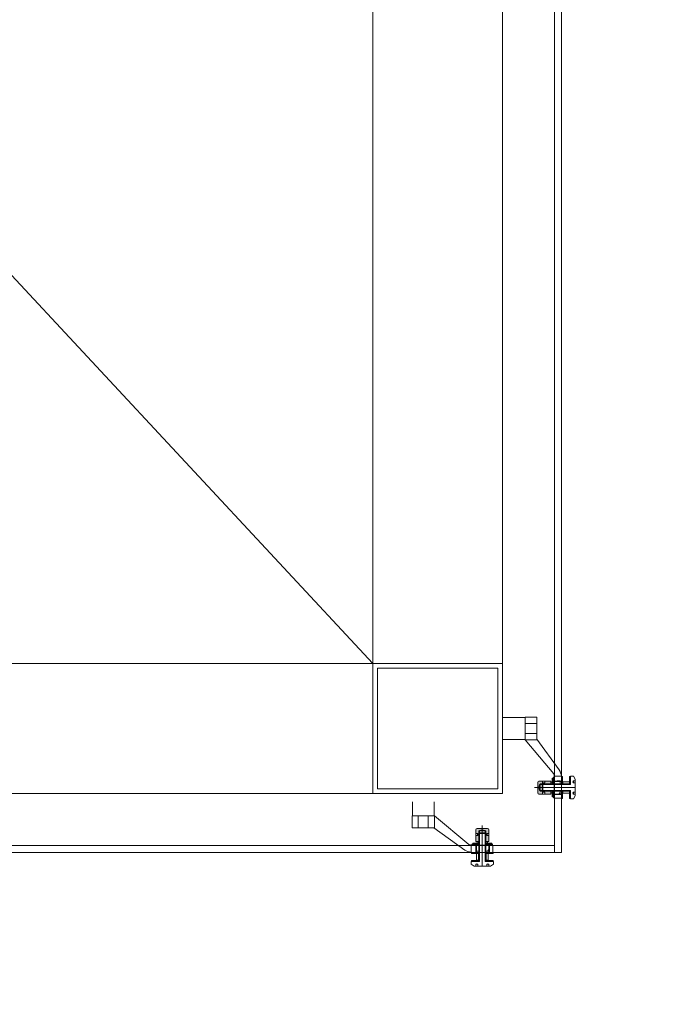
# Model space of a CAD drawing. Header units: inches. Extents: x -647532 to 3008597, y -136987 to 2557681.
# Tile 10 of 153: x 56808 to 57881, y 20635 to 22303. Entities that reach past the tile are written whole.
import ezdxf
from ezdxf import colors
from ezdxf.entities.mleader import LeaderData, LeaderLine
from ezdxf.enums import TextEntityAlignment as Align
from ezdxf.math import Vec2, Vec3

# ---------------------------------------------------------------- set-up
doc = ezdxf.new("R2010")
doc.units = ezdxf.units.IN
doc.header["$MEASUREMENT"] = 0
doc.layers.add('ARCH', color=8, linetype='Continuous')
for name, color, linetype, lineweight in [('FURN', 8, 'Continuous', 5), ('FURN-HATCH', 8, 'Continuous', 5), ('YD-EXTERNAL 4', 8, 'Continuous', 5)]:
    doc.layers.add(name, color=color, linetype=linetype, lineweight=lineweight)
doc.styles.add('ARIAL', font='arial.ttf')
doc.styles.get("Standard").update_dxf_attribs({"font": 'arial.ttf'})

# ---------------------------------------------------------------- blocks, each defined once
blk = doc.blocks.new('_TagSlot')
at = {"color": 0, "linetype": 'ByBlock', "lineweight": -2, "transparency": 16777216}
for p, q in [((-4, 4), (4, 4)), ((-4, -4), (4, -4))]:
    blk.add_line(p, q, dxfattribs=at)
for centre, start, end in [((-4, 0), 90, 270), ((4, 0), 270, 90)]:
    blk.add_arc(centre, 4, start, end, dxfattribs=at)
at = {"layer": 'FURN', "color": 0, "transparency": 16777216, "style": 'ARIAL'}
blk.add_attdef('M-01', text='', height=2.5, dxfattribs=at).set_placement((0, -1.5), align=Align.CENTER)
blk = doc.blocks.new('_DotSmall')
at = {"color": 0, "linetype": 'ByBlock', "const_width": 0.5}
blk.add_lwpolyline([(-0.0625, 0, 1), (0.0625, 0, 1)], format="xyb", close=True, dxfattribs=at)
blk = doc.blocks.new('ARCH')
at = {"layer": 'YD-EXTERNAL 4', "linetype": 'Continuous'}
for points in [[(57685.109, 21002.365), (57687.108, 21002.365), (57688.108, 21007.365), (57689.108, 21007.366), (57689.108, 21008.365), (57707.106, 21008.365), (57707.106, 21013.364), (57696.857, 21013.364), (57696.857, 21010.365), (57695.108, 21009.365), (57693.358, 21010.365), (57693.358, 21013.364), (57687.108, 21013.364), (57687.01, 21013.362), (57686.912, 21013.355), (57686.815, 21013.343), (57686.718, 21013.326), (57686.622, 21013.304), (57686.528, 21013.278), (57686.435, 21013.247), (57686.343, 21013.212), (57686.253, 21013.172), (57686.166, 21013.128), (57686.08, 21013.08), (57685.997, 21013.027), (57685.917, 21012.971), (57685.84, 21012.91), (57685.765, 21012.846), (57685.694, 21012.779), (57685.627, 21012.708), (57685.563, 21012.633), (57685.502, 21012.556), (57685.446, 21012.476), (57685.393, 21012.393), (57685.345, 21012.307), (57685.301, 21012.22), (57685.261, 21012.13), (57685.226, 21012.038), (57685.195, 21011.945), (57685.169, 21011.85), (57685.147, 21011.755), (57685.13, 21011.658), (57685.118, 21011.561), (57685.111, 21011.463), (57685.109, 21011.365)], [(57711.606, 21008.615), (57711.606, 21018.364), (57709.606, 21018.364), (57709.606, 21008.615)], [(57685.109, 21002.365), (57685.109, 20993.366), (57685.111, 20993.268), (57685.118, 20993.17), (57685.13, 20993.073), (57685.147, 20992.976), (57685.169, 20992.88), (57685.195, 20992.786), (57685.226, 20992.693), (57685.261, 20992.601), (57685.301, 20992.511), (57685.345, 20992.424), (57685.393, 20992.338), (57685.446, 20992.255), (57685.502, 20992.175), (57685.563, 20992.098), (57685.627, 20992.023), (57685.694, 20991.952), (57685.765, 20991.885), (57685.84, 20991.82), (57685.917, 20991.76), (57685.997, 20991.704), (57686.08, 20991.651), (57686.166, 20991.603), (57686.253, 20991.559), (57686.343, 20991.519), (57686.435, 20991.483), (57686.528, 20991.453), (57686.622, 20991.426), (57686.718, 20991.405), (57686.815, 20991.388), (57686.912, 20991.376), (57687.01, 20991.369), (57687.108, 20991.367), (57693.358, 20991.367), (57693.358, 20994.366), (57695.108, 20995.366), (57696.857, 20994.366), (57696.857, 20991.367), (57707.106, 20991.367), (57707.106, 20996.366), (57689.108, 20996.366), (57689.108, 20997.367), (57688.108, 20997.366), (57687.108, 21002.365)], [(57709.606, 20996.115), (57709.606, 20986.367), (57711.606, 20986.367), (57711.606, 20996.115)], [(57580.239, 20930.961), (57580.237, 20930.863), (57580.237, 20924.614), (57583.237, 20924.614), (57584.237, 20922.864), (57583.237, 20921.114), (57580.237, 20921.114), (57580.237, 20910.865), (57585.237, 20910.865), (57585.237, 20928.863), (57586.235, 20928.863), (57586.236, 20929.863), (57591.236, 20930.863), (57591.236, 20932.863), (57582.237, 20932.863), (57582.139, 20932.86), (57582.041, 20932.853), (57581.943, 20932.841), (57581.847, 20932.824), (57581.751, 20932.803), (57581.656, 20932.777), (57581.563, 20932.746), (57581.472, 20932.711), (57581.382, 20932.671), (57581.294, 20932.627), (57581.209, 20932.578), (57581.126, 20932.526), (57581.046, 20932.469), (57580.968, 20932.409), (57580.894, 20932.345), (57580.823, 20932.277), (57580.755, 20932.206), (57580.691, 20932.132), (57580.631, 20932.054), (57580.574, 20931.974), (57580.522, 20931.891), (57580.473, 20931.806), (57580.429, 20931.718), (57580.389, 20931.628), (57580.354, 20931.537), (57580.323, 20931.444), (57580.297, 20931.349), (57580.275, 20931.253), (57580.259, 20931.157), (57580.247, 20931.059)], [(57597.235, 20910.865), (57602.235, 20910.865), (57602.235, 20921.114), (57599.235, 20921.114), (57598.235, 20922.864), (57599.235, 20924.614), (57602.235, 20924.614), (57602.235, 20930.863), (57602.232, 20930.961), (57602.225, 20931.059), (57602.213, 20931.157), (57602.196, 20931.253), (57602.175, 20931.349), (57602.149, 20931.444), (57602.118, 20931.537), (57602.083, 20931.628), (57602.043, 20931.718), (57601.999, 20931.806), (57601.95, 20931.891), (57601.898, 20931.974), (57601.841, 20932.054), (57601.781, 20932.132), (57601.717, 20932.206), (57601.649, 20932.277), (57601.578, 20932.345), (57601.504, 20932.409), (57601.426, 20932.469), (57601.346, 20932.526), (57601.263, 20932.578), (57601.178, 20932.627), (57601.09, 20932.671), (57601, 20932.711), (57600.909, 20932.746), (57600.816, 20932.777), (57600.721, 20932.803), (57600.625, 20932.824), (57600.528, 20932.841), (57600.431, 20932.853), (57600.333, 20932.86), (57600.235, 20932.863), (57591.236, 20932.863), (57591.236, 20930.863), (57596.235, 20929.863), (57596.234, 20928.863), (57597.235, 20928.863), (57597.23, 20925.264)], [(57584.986, 20906.366), (57584.986, 20908.365), (57575.238, 20908.365), (57575.238, 20906.366)], [(57597.486, 20908.365), (57597.486, 20906.366), (57607.234, 20906.366), (57607.234, 20908.365)]]:
    blk.add_hatch(color=256, dxfattribs=at).paths.add_polyline_path(points)
h = blk.add_hatch(dxfattribs=at)
h.set_pattern_fill('A_BASE__85_A_BASE__85_AN_5B', color=256, style=0, pattern_type=2)
h.set_pattern_definition([(135, (56805.86, 19066.3), (56.127, 56.127), []), (45, (56805.86, 19066.3), (-56.127, 56.127), [])])
h.paths.add_polyline_path([(57711.606, 20986.523), (57711.606, 20984.865), (57713.106, 20984.865), (57713.106, 20991.365), (57723.106, 20991.365), (57723.106, 20996.365), (57711.606, 20996.365), (57711.606, 20990.128), (57712.006, 20990.128), (57712.006, 20989.728), (57711.606, 20989.728), (57711.606, 20986.923), (57712.006, 20986.923), (57712.006, 20986.523)])
h = blk.add_hatch(dxfattribs=at)
h.set_pattern_fill('A_BASE__85_A_BASE__85_AN_5B', color=256, style=0, pattern_type=2)
h.set_pattern_definition([(135, (56846.316, 19751.71), (44.9013, 44.9013), []), (45, (56846.316, 19751.71), (-44.9013, 44.9013), [])])
h.paths.add_polyline_path([(57727.106, 20996.115), (57725.606, 20996.115), (57725.606, 20983.866), (57727.106, 20983.866)])
h = blk.add_hatch(dxfattribs=at)
h.set_pattern_fill('A_BASE__85_A_BASE__85_AN_5B', color=256, style=0, pattern_type=2)
h.set_pattern_definition([(135, (56856.46, 19674.74), (84.1905, 84.1905), []), (45, (56856.46, 19674.74), (-84.1905, 84.1905), [])])
h.paths.add_polyline_path([(57727.357, 20992.616), (57738.855, 20992.616), (57738.855, 20996.116), (57727.357, 20996.116)])
h = blk.add_hatch(dxfattribs=at)
h.set_pattern_fill('A_BASE__85_A_BASE__85_AN_5B', color=256, style=0, pattern_type=2)
h.set_pattern_definition([(135, (56859.816, 19751.71), (44.9013, 44.9013), []), (45, (56859.816, 19751.71), (-44.9013, 44.9013), [])])
h.paths.add_polyline_path([(57740.606, 20996.115), (57739.106, 20996.115), (57739.106, 20983.866), (57740.606, 20983.866)])
h = blk.add_hatch(dxfattribs=at)
h.set_pattern_fill('A_BASE__85_A_BASE__85_AN_5B', color=256, style=0, pattern_type=2)
h.set_pattern_definition([(135, (59527.3, 21812.11), (56.127, 56.127), []), (45, (59527.3, 21812.11), (-56.127, 56.127), [])])
h.paths.add_polyline_path([(57603.474, 20906.366), (57597.236, 20906.366), (57597.236, 20894.866), (57602.236, 20894.866), (57602.236, 20904.866), (57608.736, 20904.866), (57608.736, 20906.366), (57607.079, 20906.366), (57607.079, 20905.966), (57606.679, 20905.966), (57606.679, 20906.366), (57603.874, 20906.366), (57603.874, 20905.966), (57603.474, 20905.966)])
h = blk.add_hatch(dxfattribs=at)
h.set_pattern_fill('A_BASE__85_A_BASE__85_AN_5B', color=256, style=0, pattern_type=2)
h.set_pattern_definition([(135, (58918.87, 21761.51), (84.1905, 84.1905), []), (45, (58918.87, 21761.51), (-84.1905, 84.1905), [])])
h.paths.add_polyline_path([(57600.985, 20890.615), (57597.485, 20890.615), (57597.485, 20879.116), (57600.985, 20879.116)])
h = blk.add_hatch(dxfattribs=at)
h.set_pattern_fill('A_BASE__85_A_BASE__85_AN_5B', color=256, style=0, pattern_type=2)
h.set_pattern_definition([(135, (58841.89, 21771.656), (44.9013, 44.9013), []), (45, (58841.89, 21771.656), (-44.9013, 44.9013), [])])
h.paths.add_polyline_path([(57597.486, 20890.866), (57609.736, 20890.866), (57609.736, 20892.366), (57597.486, 20892.366)])
h = blk.add_hatch(dxfattribs=at)
h.set_pattern_fill('A_BASE__85_A_BASE__85_AN_5B', color=256, style=0, pattern_type=2)
h.set_pattern_definition([(135, (58841.89, 21758.156), (44.9013, 44.9013), []), (45, (58841.89, 21758.156), (-44.9013, 44.9013), [])])
h.paths.add_polyline_path([(57597.486, 20877.366), (57609.736, 20877.366), (57609.736, 20878.866), (57597.486, 20878.866)])
for p, q in [((57713.606, 20904.366), (57713.606, 24362.366)), ((57725.606, 20892.366), (57725.606, 24362.366)), ((57405.606, 24262.366), (57405.606, 20992.366)), ((54705.606, 24112.366), (57405.606, 21212.366)), ((57405.606, 21212.365), (54485.606, 21212.365)), ((57405.606, 21212.313), (54705.606, 21212.313)), ((57663.606, 21121.365), (57663.606, 21083.365)), ((57663.606, 21121.365), (57683.606, 21121.365)), ((57663.606, 21110.865), (57683.606, 21110.865)), ((57683.606, 21121.365), (57683.606, 21083.365)), ((57683.606, 21093.865), (57663.606, 21093.865)), ((57663.606, 21083.365), (57712.129, 21025.452)), ((57663.606, 21083.365), (57683.606, 21083.365)), ((57683.606, 21084.365), (57721.57, 21032.203)), ((57685.109, 20993.366), (57685.109, 21011.365)), ((57707.106, 21013.364), (57687.108, 21013.364)), ((57693.358, 21013.364), (57693.358, 21010.365)), ((57696.857, 21013.364), (57696.857, 21010.365)), ((57707.106, 21008.365), (57707.106, 21013.364)), ((57709.606, 21011.365), (57707.106, 21011.365)), ((57711.606, 21018.364), (57709.606, 21018.364)), ((57709.606, 21008.365), (57709.606, 21018.364)), ((57713.106, 21019.865), (57711.606, 21019.865)), ((57711.606, 21008.365), (57711.606, 21019.865)), ((57711.606, 21018.208), (57712.006, 21018.208)), ((57712.006, 21017.808), (57711.606, 21017.808)), ((57711.606, 21015.003), (57712.006, 21015.003)), ((57712.006, 21014.603), (57711.606, 21014.603)), ((57711.606, 21013.365), (57725.606, 21013.365)), ((57711.606, 21012.365), (57725.606, 21012.365)), ((57712.006, 21018.208), (57712.006, 21017.808)), ((57712.006, 21015.003), (57712.006, 21014.603)), ((57713.106, 21021.365), (57725.606, 21021.365)), ((57713.106, 20984.365), (57713.106, 21021.365)), ((57725.606, 21013.37), (57713.106, 21013.37)), ((57723.106, 21013.365), (57723.106, 21008.365)), ((57727.106, 21020.865), (57725.606, 21020.865)), ((57727.106, 21008.365), (57727.106, 21020.865)), ((57727.357, 21008.365), (57727.357, 21012.114)), ((57738.855, 21012.114), (57727.357, 21012.114)), ((57738.855, 21008.365), (57738.855, 21012.114)), ((57740.606, 21020.865), (57739.106, 21020.865)), ((57739.106, 21008.365), (57739.106, 21020.865)), ((57745.606, 21021.365), (57740.606, 21021.365)), ((57740.606, 21021.365), (57740.606, 21007.365)), ((57744.606, 21011.865), (57745.606, 21013.615)), ((57745.606, 21010.115), (57744.606, 21011.865)), ((57748.606, 21016.365), (57745.606, 21021.365)), ((57745.606, 21010.115), (57745.606, 21013.615)), ((57745.606, 21013.615), (57748.606, 21013.615)), ((57748.606, 20988.365), (57748.606, 21016.365)), ((57749.172, 21002.365), (57679.754, 21002.365)), ((57688.108, 21007.365), (57687.108, 21002.365)), ((57688.108, 20997.366), (57687.108, 21002.365)), ((57691.708, 21007.37), (57688.108, 21007.365)), ((57688.108, 20997.366), (57688.108, 21007.365)), ((57691.708, 20997.371), (57688.108, 20997.366)), ((57689.108, 20996.366), (57689.108, 21008.365)), ((57692.708, 21008.365), (57689.108, 21008.365)), ((57692.708, 20996.371), (57689.108, 20996.366)), ((57707.106, 21007.36), (57691.708, 21007.36)), ((57707.106, 20997.362), (57691.717, 20997.362)), ((57693.606, 21008.365), (57692.606, 21007.365)), ((57692.606, 20997.365), (57692.606, 21007.365)), ((57740.606, 21007.365), (57692.606, 21007.365)), ((57693.606, 20996.365), (57692.606, 20997.365)), ((57740.606, 20997.365), (57692.606, 20997.365)), ((57707.106, 21008.365), (57692.708, 21008.365)), ((57707.106, 20996.366), (57692.708, 20996.366)), ((57695.108, 21009.365), (57693.358, 21010.365)), ((57696.857, 21010.365), (57693.358, 21010.365)), ((57695.108, 20995.366), (57693.358, 20994.366)), ((57696.857, 20994.366), (57693.358, 20994.366)), ((57693.358, 20991.367), (57693.358, 20994.366)), ((57693.606, 20996.365), (57693.606, 21008.365)), ((57740.606, 21008.365), (57693.606, 21008.365)), ((57740.606, 20996.365), (57693.606, 20996.365)), ((57696.857, 21010.365), (57695.108, 21009.365)), ((57696.857, 20994.366), (57695.108, 20995.366)), ((57696.857, 20991.367), (57696.857, 20994.366)), ((57711.606, 21008.615), (57707.106, 21008.615)), ((57707.106, 20991.367), (57707.106, 20996.365)), ((57711.606, 20996.115), (57707.106, 20996.115)), ((57709.606, 20986.367), (57709.606, 20996.365)), ((57711.606, 20996.365), (57711.606, 20984.865)), ((57712.838, 20992.388), (57711.606, 20995.135)), ((57712.838, 20991.388), (57711.606, 20994.135)), ((57723.106, 20996.365), (57713.106, 20996.365)), ((57723.106, 20996.365), (57723.106, 20991.36)), ((57727.106, 21008.615), (57725.606, 21008.615)), ((57727.106, 20996.115), (57725.606, 20996.115)), ((57727.106, 20983.866), (57727.106, 20996.365)), ((57738.855, 21008.615), (57727.357, 21008.615)), ((57727.357, 20992.616), (57727.357, 20996.365)), ((57738.855, 20996.116), (57727.357, 20996.116)), ((57733.106, 21008.365), (57733.106, 21008.615)), ((57733.106, 20996.116), (57733.106, 20996.365)), ((57738.855, 20992.616), (57738.855, 20996.365)), ((57740.606, 21008.615), (57739.106, 21008.615)), ((57739.106, 20983.866), (57739.106, 20996.365)), ((57740.606, 20996.115), (57739.106, 20996.115)), ((57740.606, 20983.365), (57740.606, 20997.365)), ((57744.606, 20992.865), (57745.606, 20994.615)), ((57748.606, 21010.115), (57745.606, 21010.115)), ((57745.606, 20994.615), (57748.606, 20994.615)), ((57745.606, 20991.115), (57745.606, 20994.615)), ((54705.606, 20992.313), (57405.606, 20992.313)), ((57707.106, 20991.367), (57687.108, 20991.367)), ((57709.606, 20993.366), (57707.106, 20993.366)), ((57711.606, 20986.367), (57709.606, 20986.367)), ((57725.606, 20991.365), (57711.606, 20991.365)), ((57725.606, 20990.365), (57711.606, 20990.365)), ((57712.006, 20990.128), (57711.606, 20990.128)), ((57711.606, 20989.728), (57712.006, 20989.728)), ((57712.006, 20986.923), (57711.606, 20986.923)), ((57711.606, 20986.523), (57712.006, 20986.523)), ((57711.606, 20984.865), (57713.106, 20984.865)), ((57712.006, 20989.728), (57712.006, 20990.128)), ((57712.006, 20986.523), (57712.006, 20986.923)), ((57725.606, 20991.36), (57713.106, 20991.36)), ((57725.606, 20984.365), (57713.106, 20984.365)), ((57727.106, 20983.866), (57725.606, 20983.866)), ((57738.855, 20992.616), (57727.357, 20992.616)), ((57740.606, 20983.866), (57739.106, 20983.866)), ((57745.606, 20983.365), (57740.606, 20983.365)), ((57745.606, 20991.115), (57744.606, 20992.865)), ((57748.606, 20991.115), (57745.606, 20991.115)), ((57745.606, 20983.365), (57748.606, 20988.365)), ((57472.236, 20954.366), (57510.236, 20954.366)), ((57472.236, 20954.366), (57472.236, 20934.366)), ((57482.736, 20954.366), (57482.736, 20934.366)), ((57499.736, 20934.366), (57499.736, 20954.366)), ((57510.236, 20954.366), (57568.15, 20905.842)), ((57510.236, 20954.366), (57510.236, 20934.366)), ((57472.236, 20934.366), (57510.236, 20934.366)), ((57509.236, 20934.366), (57561.399, 20896.401)), ((57580.237, 20910.865), (57580.237, 20930.863)), ((57600.235, 20932.863), (57582.237, 20932.863)), ((57597.235, 20928.863), (57585.237, 20928.863)), ((57585.237, 20925.264), (57585.237, 20928.863)), ((57586.231, 20926.264), (57586.236, 20929.863)), ((57586.236, 20929.863), (57591.236, 20930.863)), ((57596.235, 20929.863), (57586.236, 20929.863)), ((57591.236, 20868.8), (57591.236, 20938.218)), ((57596.235, 20929.863), (57591.236, 20930.863)), ((57596.23, 20926.264), (57596.235, 20929.863)), ((57597.23, 20925.264), (57597.235, 20928.863)), ((57602.235, 20910.865), (57602.235, 20930.863)), ((57580.237, 20924.614), (57583.237, 20924.614)), ((57580.237, 20921.114), (57583.237, 20921.114)), ((57585.236, 20910.865), (57580.237, 20910.865)), ((57582.237, 20908.365), (57582.237, 20910.865)), ((57584.237, 20922.864), (57583.237, 20924.614)), ((57583.237, 20921.114), (57583.237, 20924.614)), ((57583.237, 20921.114), (57584.237, 20922.864)), ((57584.986, 20906.366), (57584.986, 20910.865)), ((57585.236, 20924.366), (57586.236, 20925.366)), ((57597.236, 20924.366), (57585.236, 20924.366)), ((57585.236, 20877.366), (57585.236, 20924.366)), ((57585.237, 20910.865), (57585.237, 20925.264)), ((57596.236, 20925.366), (57586.236, 20925.366)), ((57586.236, 20877.366), (57586.236, 20925.366)), ((57586.242, 20910.865), (57586.242, 20926.263)), ((57597.236, 20924.366), (57596.236, 20925.366)), ((57596.236, 20877.366), (57596.236, 20925.366)), ((57596.239, 20910.865), (57596.239, 20926.255)), ((57597.235, 20910.865), (57597.235, 20925.264)), ((57597.236, 20877.366), (57597.236, 20924.366)), ((57602.235, 20910.865), (57597.236, 20910.865)), ((57597.486, 20906.366), (57597.486, 20910.865)), ((57598.235, 20922.864), (57599.235, 20924.614)), ((57599.235, 20921.114), (57598.235, 20922.864)), ((57599.235, 20921.114), (57599.235, 20924.614)), ((57602.235, 20924.614), (57599.235, 20924.614)), ((57602.235, 20921.114), (57599.235, 20921.114)), ((57600.235, 20908.365), (57600.235, 20910.865)), ((57609.236, 20904.866), (57572.236, 20904.866)), ((57572.236, 20904.866), (57572.236, 20892.366)), ((57573.736, 20904.866), (57573.736, 20906.366)), ((57573.736, 20906.366), (57585.236, 20906.366)), ((57575.238, 20906.366), (57575.238, 20908.365)), ((57585.236, 20908.365), (57575.238, 20908.365)), ((57575.393, 20906.366), (57575.393, 20905.966)), ((57575.393, 20905.966), (57575.793, 20905.966)), ((57575.793, 20905.966), (57575.793, 20906.366)), ((57578.598, 20906.366), (57578.598, 20905.966)), ((57578.598, 20905.966), (57578.998, 20905.966)), ((57578.998, 20905.966), (57578.998, 20906.366)), ((57580.231, 20892.366), (57580.231, 20904.866)), ((57580.236, 20906.366), (57580.236, 20892.366)), ((57580.236, 20894.866), (57585.236, 20894.866)), ((57581.236, 20906.366), (57581.236, 20892.366)), ((57607.234, 20908.365), (57597.236, 20908.365)), ((57608.736, 20906.366), (57597.236, 20906.366)), ((57597.236, 20894.866), (57597.236, 20904.866)), ((57597.236, 20894.866), (57602.241, 20894.866)), ((57601.213, 20905.134), (57598.466, 20906.366)), ((57602.213, 20905.134), (57599.466, 20906.366)), ((57602.236, 20892.366), (57602.236, 20906.366)), ((57602.241, 20892.366), (57602.241, 20904.866)), ((57603.236, 20892.366), (57603.236, 20906.366)), ((57603.474, 20905.966), (57603.474, 20906.366)), ((57603.874, 20905.966), (57603.474, 20905.966)), ((57603.874, 20906.366), (57603.874, 20905.966)), ((57606.679, 20905.966), (57606.679, 20906.366)), ((57607.079, 20905.966), (57606.679, 20905.966)), ((57607.079, 20906.366), (57607.079, 20905.966)), ((57607.234, 20906.366), (57607.234, 20908.365)), ((57608.736, 20906.366), (57608.736, 20904.866)), ((57609.236, 20892.366), (57609.236, 20904.866)), ((57713.606, 20892.366), (57713.606, 20904.366)), ((57725.606, 20892.366), (54385.606, 20892.366)), ((57572.236, 20872.366), (57572.236, 20877.366)), ((57586.236, 20877.366), (57572.236, 20877.366)), ((57572.736, 20890.866), (57572.736, 20892.366)), ((57585.236, 20890.866), (57572.736, 20890.866)), ((57572.736, 20877.366), (57572.736, 20878.866)), ((57585.236, 20878.866), (57572.736, 20878.866)), ((57585.236, 20890.615), (57581.487, 20890.615)), ((57581.487, 20879.116), (57581.487, 20890.615)), ((57585.236, 20879.116), (57581.487, 20879.116)), ((57584.986, 20890.866), (57584.986, 20892.366)), ((57584.986, 20877.366), (57584.986, 20878.866)), ((57584.987, 20879.116), (57584.987, 20890.615)), ((57585.236, 20884.866), (57584.987, 20884.866)), ((57596.236, 20877.366), (57610.236, 20877.366)), ((57609.736, 20890.866), (57597.236, 20890.866)), ((57600.985, 20890.615), (57597.236, 20890.615)), ((57597.485, 20884.866), (57597.236, 20884.866)), ((57600.985, 20879.116), (57597.236, 20879.116)), ((57609.736, 20878.866), (57597.236, 20878.866)), ((57597.485, 20879.116), (57597.485, 20890.615)), ((57597.486, 20890.866), (57597.486, 20892.366)), ((57597.486, 20877.366), (57597.486, 20878.866)), ((57600.985, 20879.116), (57600.985, 20890.615)), ((57609.736, 20890.866), (57609.736, 20892.366)), ((57609.736, 20877.366), (57609.736, 20878.866)), ((57610.236, 20872.366), (57610.236, 20877.366)), ((57577.236, 20869.366), (57572.236, 20872.366)), ((57605.236, 20869.366), (57577.236, 20869.366)), ((57581.736, 20873.366), (57579.986, 20872.366)), ((57583.486, 20872.366), (57579.986, 20872.366)), ((57579.986, 20872.366), (57579.986, 20869.366)), ((57583.486, 20872.366), (57581.736, 20873.366)), ((57583.486, 20869.366), (57583.486, 20872.366)), ((57600.736, 20873.366), (57598.986, 20872.366)), ((57598.986, 20872.366), (57598.986, 20869.366)), ((57602.486, 20872.366), (57598.986, 20872.366)), ((57602.486, 20872.366), (57600.736, 20873.366)), ((57602.486, 20869.366), (57602.486, 20872.366)), ((57610.236, 20872.366), (57605.236, 20869.366))]:
    blk.add_line(p, q, dxfattribs=at)
at = {"layer": 'YD-EXTERNAL 4', "linetype": 'Continuous', "flags": 128}
for points in [[(54485.606, 20992.366), (57625.606, 20992.366), (57625.606, 24262.366)], [(57625.606, 21212.366), (57405.606, 21212.366)], [(57663.606, 21120.865), (57625.606, 21120.865)], [(57625.606, 21083.865), (57663.606, 21083.865)], [(57472.736, 20954.366), (57472.736, 20977.866)], [(57509.736, 20977.866), (57509.736, 20954.366)], [(54385.606, 20904.366), (57713.606, 20904.366)]]:
    blk.add_lwpolyline(points, dxfattribs=at)
blk.add_lwpolyline([(57413.606, 21204.366), (57413.606, 21000.366), (57617.606, 21000.366), (57617.606, 21204.366)], close=True, dxfattribs=at)
at = {"layer": 'YD-EXTERNAL 4', "linetype": 'Continuous'}
for centre, radius, start, end in [((57694.406, 21016.855), 31.2, 8.311637, 29.465747), ((57687.108, 21011.365), 2, 90, 180), ((57686.131, 21017.268), 27.255, 351.767053, 17.47253), ((57720.606, 20883.971), 129.496, 87.787192, 92.212808), ((57687.108, 20993.366), 2, 180, 270), ((57720.606, 21117.41), 126.143, 267.728345, 272.271655), ((57582.237, 20930.863), 2, 90, 180), ((57600.235, 20930.863), 2, 0, 90), ((57576.746, 20923.566), 31.2, 240.534253, 261.688363), ((57576.333, 20931.84), 27.255, 252.52747, 278.232947), ((57709.63, 20897.366), 129.496, 177.787192, 182.212808), ((57476.192, 20897.366), 126.143, 357.728345, 2.271655)]:
    blk.add_arc(centre, radius, start, end, dxfattribs=at)
at = {"layer": 'FURN-HATCH', "linetype": 'Continuous'}
ml = blk.add_multileader_block('Standard', dxfattribs=at)
ml.set_content('_TagSlot', color=256, scale=-11.71875)
ml.set_attribute('M-01', 'VNR1', width=0)
ml.set_leader_properties(color=256, linetype='ByLayer', lineweight=-1)
ml.set_arrow_properties(name='DOTSMALL')
ml.build(insert=Vec2(0, 0))
ml.multileader.update_dxf_attribs({"dogleg_length": 115.809, "arrow_head_size": 28.235})
ctx = ml.context
ctx.base_point, ctx.char_height, ctx.arrow_head_size, ctx.landing_gap_size, ctx.plane_origin = Vec3(101476.346, 52296.962), 200, 28.235, 4, Vec3(100757.024, 52076.672)
notes = []
notes.append((ctx, [(0, (0, 0, 0), (0, 0), (1, 0), 1, [])]))
ctx.block.insert, ctx.block.rotation, ctx.block.scale = Vec3(101570.096, 52296.962), 3.14159265, Vec3(-11.71875, 11.71875, 11.71875)
ml = blk.add_multileader_block('Standard', dxfattribs=at)
ml.set_content('_TagSlot', color=256, scale=-11.71875)
ml.set_attribute('M-01', 'VNR1', width=0)
ml.set_leader_properties(color=256, linetype='ByLayer', lineweight=-1)
ml.set_arrow_properties(name='DOTSMALL')
ml.build(insert=Vec2(0, 0))
ml.multileader.update_dxf_attribs({"dogleg_length": 115.809, "arrow_head_size": 28.235})
ctx = ml.context
ctx.base_point, ctx.char_height, ctx.arrow_head_size, ctx.landing_gap_size, ctx.plane_origin = Vec3(97954.669, 52254.917), 200, 28.235, 4, Vec3(97235.347, 52034.627)
notes.append((ctx, [(0, (0, 0, 0), (0, 0), (1, 0), 1, [])]))
ctx.block.insert, ctx.block.rotation, ctx.block.scale = Vec3(98048.419, 52254.917), 3.14159265, Vec3(-11.71875, 11.71875, 11.71875)
ml = blk.add_multileader_block('Standard', dxfattribs=at)
ml.set_content('_TagSlot', color=256, scale=-11.71875)
ml.set_attribute('M-01', 'VNR1', width=0)
ml.set_leader_properties(color=256, linetype='ByLayer', lineweight=-1)
ml.set_arrow_properties(name='DOTSMALL')
ml.build(insert=Vec2(0, 0))
ml.multileader.update_dxf_attribs({"dogleg_length": 115.809, "arrow_head_size": 28.235})
ctx = ml.context
ctx.base_point, ctx.char_height, ctx.arrow_head_size, ctx.landing_gap_size, ctx.plane_origin = Vec3(99751.234, 51693.272), 200, 28.235, 4, Vec3(99031.911, 51472.982)
notes.append((ctx, [(0, (0, 0, 0), (0, 0), (1, 0), 1, [])]))
ctx.block.insert, ctx.block.rotation, ctx.block.scale = Vec3(99844.984, 51693.272), 3.14159265, Vec3(-11.71875, 11.71875, 11.71875)
for ctx, leaders in notes:
    for number, flags, end, landing, length, lines in leaders:
        leader = LeaderData()
        leader.index, (leader.has_last_leader_line, leader.has_dogleg_vector, leader.attachment_direction) = number, flags
        leader.last_leader_point, leader.dogleg_vector, leader.dogleg_length = Vec3(end), Vec3(landing), length
        for number, points, colour, breaks in lines:
            line = LeaderLine()
            line.index, line.vertices, line.color, line.breaks = number, Vec3.list(points), colors.encode_raw_color(colour), breaks
            leader.lines.append(line)
        ctx.leaders.append(leader)

msp = doc.modelspace()

# ---------------------------------------------------------------- block references
at = {"layer": 'ARCH'}
msp.add_blockref('ARCH', (0, 0), dxfattribs=at)

doc.saveas('drawing.dxf')
